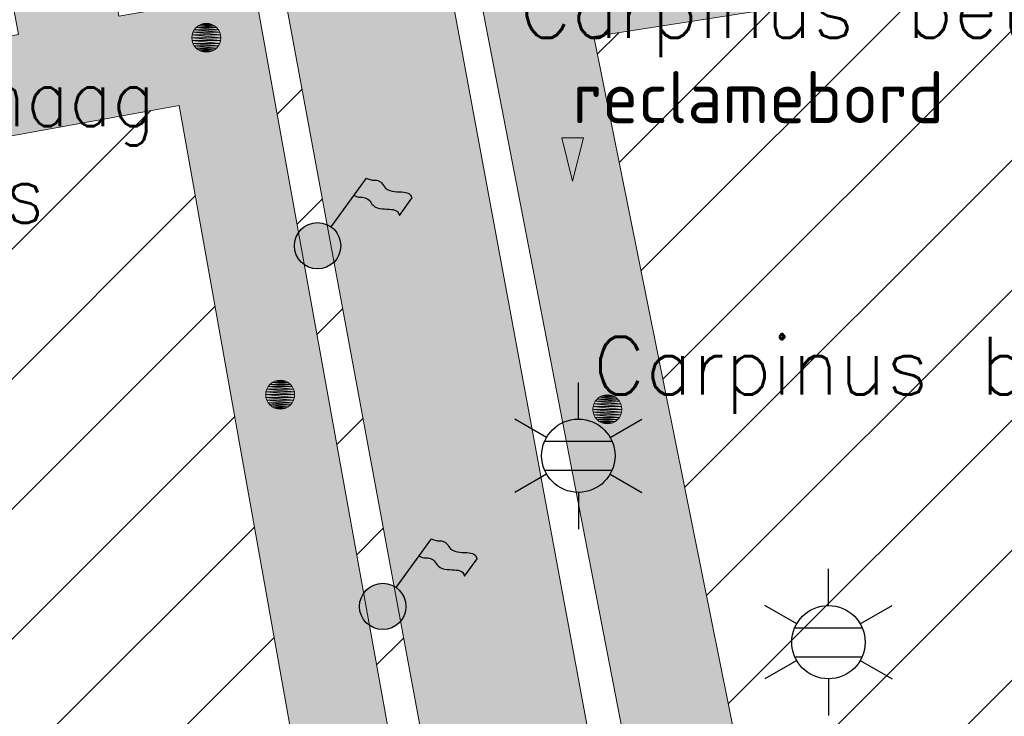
# Model space of a CAD drawing. Header units: metres. Extents: x 102852 to 106916, y 385458 to 392749.
# Tile 46 of 68: x 104610 to 104627, y 386315 to 386327. Entities that reach past the tile are written whole.
import ezdxf
from ezdxf.enums import TextEntityAlignment as Align

# ---------------------------------------------------------------- set-up
doc = ezdxf.new("R2010")
doc.units = ezdxf.units.M
for name, color, linetype, lineweight in [('0-GRAS OM SPORTVELDEN', 2, 'Continuous', 30), ('0-HAAG', 82, 'Continuous', 30), ('0-VERHARDING', 5, 'Continuous', 30), ('_alg-maatvoering', 7, 'Continuous', 0), ('B-WE-GR-GROND-S', 32, 'Continuous', 30), ('B-WE-GR-STRUIK-G', 90, 'Continuous', 13), ('B-WE-IE-MEUBILAIR_WEGMEUBILAIR-S', 7, 'Continuous', 30), ('B-WE-IE-OV-LICHTMAST-S', 40, 'Continuous', 30), ('B-WE-VH-KANTVERHARDING-G', 60, 'Continuous', 13), ('Bomen', 84, 'Continuous', 0), ('Boomsoort', 10, 'Continuous', 0), ('X-XX-AL-TEKST_ALGEMEEN-T', 1, 'Continuous', 13)]:
    doc.layers.add(name, color=color, linetype=linetype, lineweight=lineweight)
doc.styles.add('arial', font='arial.ttf')
doc.styles.add('NLCS-ISO', font='NLCS-ISO.ttf')
doc.styles.add('NLCS-ISO-M200-T25', font='NLCS-ISO.ttf', dxfattribs={"height": 0.5})
doc.styles.add('Style-txt', font='txt.shx')

# ---------------------------------------------------------------- blocks, each defined once
blk = doc.blocks.new('B-SIE-WEG_LICHTMAST-SO_2')
at = {"ltscale": 0.1}
for p, q in [((0, 1.266), (0, 2.531)), ((-1.096, 0.633), (-2.192, 1.266)), ((1.096, 0.633), (2.192, 1.266)), ((-1.096, -0.633), (-2.192, -1.266)), ((1.096, -0.633), (2.192, -1.266)), ((0, -1.266), (0, -2.531))]:
    blk.add_line(p, q, dxfattribs=at)
at = {"flags": 128}
for points in [[(-1.163, 0.5), (1.163, 0.5)], [(-1.163, -0.5), (1.163, -0.5)]]:
    blk.add_lwpolyline(points, dxfattribs=at)
at = {"ltscale": 0.1}
blk.add_circle((0, 0), 1.266, dxfattribs=at)
at = {"style": 'NLCS-ISO'}
blk.add_attdef('TYPE', text='', height=1.8, dxfattribs=at).set_placement((0, 2.531), align=Align.BOTTOM_CENTER)
blk = doc.blocks.new('SIE-WEG_VLAGGEMAST')
blk.add_hatch(color=256).paths.add_polyline_path([(0.8, 0, 1), (-0.8, 0, 1)])
for p, q in [((0.465, 0.651), (1.688, 2.332)), ((2.824, 1.044), (3.255, 1.637))]:
    blk.add_line(p, q)
blk.add_circle((0, 0), 0.8)
for points in [[(1.688, 2.332), (1.851, 2.273), (2.027, 2.261), (2.205, 2.167), (2.343, 1.989), (2.657, 1.869), (2.979, 1.849), (3.187, 1.769), (3.255, 1.637)], [(1.257, 1.739), (1.42, 1.68), (1.596, 1.668), (1.774, 1.574), (1.912, 1.396), (2.226, 1.276), (2.548, 1.256), (2.756, 1.176), (2.824, 1.044)]]:
    blk.add_spline(points, degree=3)
blk = doc.blocks.new('MPOLYGON_543')
at = {"layer": 'Bomen', "flags": 128}
for points in [[(104614.631, 386320.697), (104614.617, 386320.651), (104615.108, 386320.651)], [(104614.655, 386320.741), (104614.631, 386320.697), (104615.093, 386320.697)], [(104614.631, 386320.697), (104615.093, 386320.697), (104615.108, 386320.651)], [(104614.686, 386320.779), (104614.655, 386320.741), (104615.07, 386320.741)], [(104614.655, 386320.741), (104615.07, 386320.741), (104615.093, 386320.697)], [(104614.724, 386320.81), (104614.686, 386320.779), (104615.039, 386320.779)], [(104614.686, 386320.779), (104615.039, 386320.779), (104615.07, 386320.741)], [(104614.767, 386320.833), (104614.724, 386320.81), (104615.001, 386320.81)], [(104614.724, 386320.81), (104615.001, 386320.81), (104615.039, 386320.779)], [(104614.814, 386320.847), (104614.767, 386320.833), (104614.958, 386320.833)], [(104614.767, 386320.833), (104614.958, 386320.833), (104615.001, 386320.81)], [(104614.862, 386320.852), (104614.814, 386320.847), (104614.911, 386320.847)], [(104614.814, 386320.847), (104614.911, 386320.847), (104614.958, 386320.833)], [(104614.617, 386320.651), (104614.612, 386320.602), (104615.112, 386320.602)], [(104614.612, 386320.602), (104614.617, 386320.553), (104615.108, 386320.553)], [(104614.612, 386320.602), (104615.112, 386320.602), (104615.108, 386320.553)], [(104614.617, 386320.651), (104615.108, 386320.651), (104615.112, 386320.602)], [(104614.617, 386320.553), (104614.631, 386320.506), (104615.093, 386320.506)], [(104614.617, 386320.553), (104615.108, 386320.553), (104615.093, 386320.506)], [(104614.631, 386320.506), (104614.655, 386320.463), (104615.07, 386320.463)], [(104614.631, 386320.506), (104615.093, 386320.506), (104615.07, 386320.463)], [(104614.655, 386320.463), (104614.686, 386320.425), (104615.039, 386320.425)], [(104614.655, 386320.463), (104615.07, 386320.463), (104615.039, 386320.425)], [(104614.686, 386320.425), (104614.724, 386320.394), (104615.001, 386320.394)], [(104614.686, 386320.425), (104615.039, 386320.425), (104615.001, 386320.394)], [(104614.724, 386320.394), (104614.767, 386320.371), (104614.958, 386320.371)], [(104614.724, 386320.394), (104615.001, 386320.394), (104614.958, 386320.371)], [(104614.767, 386320.371), (104614.814, 386320.357), (104614.911, 386320.357)], [(104614.767, 386320.371), (104614.958, 386320.371), (104614.911, 386320.357)], [(104614.814, 386320.357), (104614.911, 386320.357), (104614.862, 386320.352)]]:
    blk.add_lwpolyline(points, close=True, dxfattribs=at)
at = {"layer": 'Bomen', "color": 74, "true_color": 0x55aa00, "flags": 128}
for points in [[(104614.617, 386320.651), (104614.631, 386320.697)], [(104614.631, 386320.697), (104614.655, 386320.741)], [(104614.655, 386320.741), (104614.686, 386320.779)], [(104614.686, 386320.779), (104614.724, 386320.81)], [(104614.724, 386320.81), (104614.767, 386320.833)], [(104614.767, 386320.833), (104614.814, 386320.847)], [(104614.814, 386320.847), (104614.862, 386320.852)], [(104614.862, 386320.852), (104614.911, 386320.847)], [(104614.911, 386320.847), (104614.958, 386320.833)], [(104614.958, 386320.833), (104615.001, 386320.81)], [(104615.001, 386320.81), (104615.039, 386320.779)], [(104615.039, 386320.779), (104615.07, 386320.741)], [(104615.07, 386320.741), (104615.093, 386320.697)], [(104615.093, 386320.697), (104615.108, 386320.651)], [(104614.612, 386320.602), (104614.617, 386320.651)], [(104614.617, 386320.553), (104614.612, 386320.602)], [(104614.631, 386320.506), (104614.617, 386320.553)], [(104615.108, 386320.553), (104615.093, 386320.506)], [(104615.108, 386320.651), (104615.112, 386320.602)], [(104615.112, 386320.602), (104615.108, 386320.553)], [(104614.655, 386320.463), (104614.631, 386320.506)], [(104614.686, 386320.425), (104614.655, 386320.463)], [(104614.724, 386320.394), (104614.686, 386320.425)], [(104614.767, 386320.371), (104614.724, 386320.394)], [(104614.814, 386320.357), (104614.767, 386320.371)], [(104614.862, 386320.352), (104614.814, 386320.357)], [(104614.911, 386320.357), (104614.862, 386320.352)], [(104614.958, 386320.371), (104614.911, 386320.357)], [(104615.001, 386320.394), (104614.958, 386320.371)], [(104615.039, 386320.425), (104615.001, 386320.394)], [(104615.07, 386320.463), (104615.039, 386320.425)], [(104615.093, 386320.506), (104615.07, 386320.463)]]:
    blk.add_lwpolyline(points, dxfattribs=at)
at = {"layer": 'Bomen'}
for points in [[(104614.631, 386320.697), (104614.617, 386320.651), (104615.108, 386320.651)], [(104614.655, 386320.741), (104614.631, 386320.697), (104615.093, 386320.697)], [(104614.631, 386320.697), (104615.093, 386320.697), (104615.108, 386320.651)], [(104614.686, 386320.779), (104614.655, 386320.741), (104615.07, 386320.741)], [(104614.655, 386320.741), (104615.07, 386320.741), (104615.093, 386320.697)], [(104614.724, 386320.81), (104614.686, 386320.779), (104615.039, 386320.779)], [(104614.686, 386320.779), (104615.039, 386320.779), (104615.07, 386320.741)], [(104614.767, 386320.833), (104614.724, 386320.81), (104615.001, 386320.81)], [(104614.724, 386320.81), (104615.001, 386320.81), (104615.039, 386320.779)], [(104614.814, 386320.847), (104614.767, 386320.833), (104614.958, 386320.833)], [(104614.767, 386320.833), (104614.958, 386320.833), (104615.001, 386320.81)], [(104614.862, 386320.852), (104614.814, 386320.847), (104614.911, 386320.847)], [(104614.814, 386320.847), (104614.911, 386320.847), (104614.958, 386320.833)], [(104614.617, 386320.651), (104614.612, 386320.602), (104615.112, 386320.602)], [(104614.617, 386320.651), (104615.108, 386320.651), (104615.112, 386320.602)]]:
    blk.add_solid(points, dxfattribs=at)
at = {"layer": 'Bomen', "extrusion": (0, 0, -1)}
for points in [[(-104614.612, 386320.602), (-104614.617, 386320.553), (-104615.108, 386320.553)], [(-104614.612, 386320.602), (-104615.112, 386320.602), (-104615.108, 386320.553)], [(-104614.617, 386320.553), (-104614.631, 386320.506), (-104615.093, 386320.506)], [(-104614.617, 386320.553), (-104615.108, 386320.553), (-104615.093, 386320.506)], [(-104614.631, 386320.506), (-104614.655, 386320.463), (-104615.07, 386320.463)], [(-104614.631, 386320.506), (-104615.093, 386320.506), (-104615.07, 386320.463)], [(-104614.655, 386320.463), (-104614.686, 386320.425), (-104615.039, 386320.425)], [(-104614.655, 386320.463), (-104615.07, 386320.463), (-104615.039, 386320.425)], [(-104614.686, 386320.425), (-104614.724, 386320.394), (-104615.001, 386320.394)], [(-104614.686, 386320.425), (-104615.039, 386320.425), (-104615.001, 386320.394)], [(-104614.724, 386320.394), (-104614.767, 386320.371), (-104614.958, 386320.371)], [(-104614.724, 386320.394), (-104615.001, 386320.394), (-104614.958, 386320.371)], [(-104614.767, 386320.371), (-104614.814, 386320.357), (-104614.911, 386320.357)], [(-104614.767, 386320.371), (-104614.958, 386320.371), (-104614.911, 386320.357)], [(-104614.814, 386320.357), (-104614.911, 386320.357), (-104614.862, 386320.352)]]:
    blk.add_solid(points, dxfattribs=at)
blk = doc.blocks.new('MPOLYGON_606')
at = {"layer": 'Bomen', "flags": 128}
for points in [[(104613.494, 386326.993), (104613.45, 386326.97), (104613.728, 386326.97)], [(104613.541, 386327.007), (104613.494, 386326.993), (104613.685, 386326.993)], [(104613.494, 386326.993), (104613.685, 386326.993), (104613.728, 386326.97)], [(104613.589, 386327.012), (104613.541, 386327.007), (104613.638, 386327.007)], [(104613.541, 386327.007), (104613.638, 386327.007), (104613.685, 386326.993)], [(104613.344, 386326.811), (104613.339, 386326.762), (104613.839, 386326.762)], [(104613.358, 386326.857), (104613.344, 386326.811), (104613.835, 386326.811)], [(104613.344, 386326.811), (104613.835, 386326.811), (104613.839, 386326.762)], [(104613.381, 386326.901), (104613.358, 386326.857), (104613.82, 386326.857)], [(104613.358, 386326.857), (104613.82, 386326.857), (104613.835, 386326.811)], [(104613.413, 386326.939), (104613.381, 386326.901), (104613.797, 386326.901)], [(104613.381, 386326.901), (104613.797, 386326.901), (104613.82, 386326.857)], [(104613.45, 386326.97), (104613.413, 386326.939), (104613.766, 386326.939)], [(104613.413, 386326.939), (104613.766, 386326.939), (104613.797, 386326.901)], [(104613.45, 386326.97), (104613.728, 386326.97), (104613.766, 386326.939)], [(104613.339, 386326.762), (104613.344, 386326.713), (104613.835, 386326.713)], [(104613.339, 386326.762), (104613.839, 386326.762), (104613.835, 386326.713)], [(104613.344, 386326.713), (104613.358, 386326.666), (104613.82, 386326.666)], [(104613.344, 386326.713), (104613.835, 386326.713), (104613.82, 386326.666)], [(104613.358, 386326.666), (104613.381, 386326.623), (104613.797, 386326.623)], [(104613.358, 386326.666), (104613.82, 386326.666), (104613.797, 386326.623)], [(104613.381, 386326.623), (104613.413, 386326.585), (104613.766, 386326.585)], [(104613.381, 386326.623), (104613.797, 386326.623), (104613.766, 386326.585)], [(104613.413, 386326.585), (104613.45, 386326.554), (104613.728, 386326.554)], [(104613.413, 386326.585), (104613.766, 386326.585), (104613.728, 386326.554)], [(104613.45, 386326.554), (104613.494, 386326.531), (104613.685, 386326.531)], [(104613.45, 386326.554), (104613.728, 386326.554), (104613.685, 386326.531)], [(104613.494, 386326.531), (104613.541, 386326.517), (104613.638, 386326.517)], [(104613.494, 386326.531), (104613.685, 386326.531), (104613.638, 386326.517)], [(104613.541, 386326.517), (104613.638, 386326.517), (104613.589, 386326.512)]]:
    blk.add_lwpolyline(points, close=True, dxfattribs=at)
at = {"layer": 'Bomen', "color": 74, "true_color": 0x55aa00, "flags": 128}
for points in [[(104613.45, 386326.97), (104613.494, 386326.993)], [(104613.494, 386326.993), (104613.541, 386327.007)], [(104613.541, 386327.007), (104613.589, 386327.012)], [(104613.589, 386327.012), (104613.638, 386327.007)], [(104613.638, 386327.007), (104613.685, 386326.993)], [(104613.685, 386326.993), (104613.728, 386326.97)], [(104613.339, 386326.762), (104613.344, 386326.811)], [(104613.344, 386326.811), (104613.358, 386326.857)], [(104613.358, 386326.857), (104613.381, 386326.901)], [(104613.381, 386326.901), (104613.413, 386326.939)], [(104613.413, 386326.939), (104613.45, 386326.97)], [(104613.728, 386326.97), (104613.766, 386326.939)], [(104613.766, 386326.939), (104613.797, 386326.901)], [(104613.797, 386326.901), (104613.82, 386326.857)], [(104613.82, 386326.857), (104613.835, 386326.811)], [(104613.835, 386326.811), (104613.839, 386326.762)], [(104613.344, 386326.713), (104613.339, 386326.762)], [(104613.358, 386326.666), (104613.344, 386326.713)], [(104613.381, 386326.623), (104613.358, 386326.666)], [(104613.82, 386326.666), (104613.797, 386326.623)], [(104613.835, 386326.713), (104613.82, 386326.666)], [(104613.839, 386326.762), (104613.835, 386326.713)], [(104613.413, 386326.585), (104613.381, 386326.623)], [(104613.45, 386326.554), (104613.413, 386326.585)], [(104613.494, 386326.531), (104613.45, 386326.554)], [(104613.541, 386326.517), (104613.494, 386326.531)], [(104613.589, 386326.512), (104613.541, 386326.517)], [(104613.638, 386326.517), (104613.589, 386326.512)], [(104613.685, 386326.531), (104613.638, 386326.517)], [(104613.728, 386326.554), (104613.685, 386326.531)], [(104613.766, 386326.585), (104613.728, 386326.554)], [(104613.797, 386326.623), (104613.766, 386326.585)]]:
    blk.add_lwpolyline(points, dxfattribs=at)
at = {"layer": 'Bomen'}
for points in [[(104613.494, 386326.993), (104613.45, 386326.97), (104613.728, 386326.97)], [(104613.541, 386327.007), (104613.494, 386326.993), (104613.685, 386326.993)], [(104613.494, 386326.993), (104613.685, 386326.993), (104613.728, 386326.97)], [(104613.589, 386327.012), (104613.541, 386327.007), (104613.638, 386327.007)], [(104613.541, 386327.007), (104613.638, 386327.007), (104613.685, 386326.993)], [(104613.344, 386326.811), (104613.339, 386326.762), (104613.839, 386326.762)], [(104613.358, 386326.857), (104613.344, 386326.811), (104613.835, 386326.811)], [(104613.344, 386326.811), (104613.835, 386326.811), (104613.839, 386326.762)], [(104613.381, 386326.901), (104613.358, 386326.857), (104613.82, 386326.857)], [(104613.358, 386326.857), (104613.82, 386326.857), (104613.835, 386326.811)], [(104613.413, 386326.939), (104613.381, 386326.901), (104613.797, 386326.901)], [(104613.381, 386326.901), (104613.797, 386326.901), (104613.82, 386326.857)], [(104613.45, 386326.97), (104613.413, 386326.939), (104613.766, 386326.939)], [(104613.413, 386326.939), (104613.766, 386326.939), (104613.797, 386326.901)], [(104613.45, 386326.97), (104613.728, 386326.97), (104613.766, 386326.939)]]:
    blk.add_solid(points, dxfattribs=at)
at = {"layer": 'Bomen', "extrusion": (0, 0, -1)}
for points in [[(-104613.339, 386326.762), (-104613.344, 386326.713), (-104613.835, 386326.713)], [(-104613.339, 386326.762), (-104613.839, 386326.762), (-104613.835, 386326.713)], [(-104613.344, 386326.713), (-104613.358, 386326.666), (-104613.82, 386326.666)], [(-104613.344, 386326.713), (-104613.835, 386326.713), (-104613.82, 386326.666)], [(-104613.358, 386326.666), (-104613.381, 386326.623), (-104613.797, 386326.623)], [(-104613.358, 386326.666), (-104613.82, 386326.666), (-104613.797, 386326.623)], [(-104613.381, 386326.623), (-104613.413, 386326.585), (-104613.766, 386326.585)], [(-104613.381, 386326.623), (-104613.797, 386326.623), (-104613.766, 386326.585)], [(-104613.413, 386326.585), (-104613.45, 386326.554), (-104613.728, 386326.554)], [(-104613.413, 386326.585), (-104613.766, 386326.585), (-104613.728, 386326.554)], [(-104613.45, 386326.554), (-104613.494, 386326.531), (-104613.685, 386326.531)], [(-104613.45, 386326.554), (-104613.728, 386326.554), (-104613.685, 386326.531)], [(-104613.494, 386326.531), (-104613.541, 386326.517), (-104613.638, 386326.517)], [(-104613.494, 386326.531), (-104613.685, 386326.531), (-104613.638, 386326.517)], [(-104613.541, 386326.517), (-104613.638, 386326.517), (-104613.589, 386326.512)]]:
    blk.add_solid(points, dxfattribs=at)
blk = doc.blocks.new('MPOLYGON_607')
at = {"layer": 'Bomen', "flags": 128}
for points in [[(104620.33, 386320.525), (104620.299, 386320.487), (104620.715, 386320.487)], [(104620.368, 386320.556), (104620.33, 386320.525), (104620.684, 386320.525)], [(104620.33, 386320.525), (104620.684, 386320.525), (104620.715, 386320.487)], [(104620.411, 386320.579), (104620.368, 386320.556), (104620.646, 386320.556)], [(104620.368, 386320.556), (104620.646, 386320.556), (104620.684, 386320.525)], [(104620.458, 386320.594), (104620.411, 386320.579), (104620.603, 386320.579)], [(104620.411, 386320.579), (104620.603, 386320.579), (104620.646, 386320.556)], [(104620.507, 386320.598), (104620.458, 386320.594), (104620.556, 386320.594)], [(104620.458, 386320.594), (104620.556, 386320.594), (104620.603, 386320.579)], [(104620.262, 386320.397), (104620.257, 386320.348), (104620.757, 386320.348)], [(104620.276, 386320.444), (104620.262, 386320.397), (104620.752, 386320.397)], [(104620.262, 386320.397), (104620.752, 386320.397), (104620.757, 386320.348)], [(104620.299, 386320.487), (104620.276, 386320.444), (104620.738, 386320.444)], [(104620.276, 386320.444), (104620.738, 386320.444), (104620.752, 386320.397)], [(104620.299, 386320.487), (104620.715, 386320.487), (104620.738, 386320.444)], [(104620.257, 386320.348), (104620.262, 386320.3), (104620.752, 386320.3)], [(104620.257, 386320.348), (104620.757, 386320.348), (104620.752, 386320.3)], [(104620.262, 386320.3), (104620.276, 386320.253), (104620.738, 386320.253)], [(104620.262, 386320.3), (104620.752, 386320.3), (104620.738, 386320.253)], [(104620.276, 386320.253), (104620.299, 386320.21), (104620.715, 386320.21)], [(104620.276, 386320.253), (104620.738, 386320.253), (104620.715, 386320.21)], [(104620.299, 386320.21), (104620.33, 386320.172), (104620.684, 386320.172)], [(104620.299, 386320.21), (104620.715, 386320.21), (104620.684, 386320.172)], [(104620.33, 386320.172), (104620.368, 386320.141), (104620.646, 386320.141)], [(104620.33, 386320.172), (104620.684, 386320.172), (104620.646, 386320.141)], [(104620.368, 386320.141), (104620.411, 386320.117), (104620.603, 386320.117)], [(104620.368, 386320.141), (104620.646, 386320.141), (104620.603, 386320.117)], [(104620.411, 386320.117), (104620.458, 386320.103), (104620.556, 386320.103)], [(104620.411, 386320.117), (104620.603, 386320.117), (104620.556, 386320.103)], [(104620.458, 386320.103), (104620.556, 386320.103), (104620.507, 386320.098)]]:
    blk.add_lwpolyline(points, close=True, dxfattribs=at)
at = {"layer": 'Bomen', "color": 74, "true_color": 0x55aa00, "flags": 128}
for points in [[(104620.299, 386320.487), (104620.33, 386320.525)], [(104620.33, 386320.525), (104620.368, 386320.556)], [(104620.368, 386320.556), (104620.411, 386320.579)], [(104620.411, 386320.579), (104620.458, 386320.594)], [(104620.458, 386320.594), (104620.507, 386320.598)], [(104620.507, 386320.598), (104620.556, 386320.594)], [(104620.556, 386320.594), (104620.603, 386320.579)], [(104620.603, 386320.579), (104620.646, 386320.556)], [(104620.646, 386320.556), (104620.684, 386320.525)], [(104620.684, 386320.525), (104620.715, 386320.487)], [(104620.257, 386320.348), (104620.262, 386320.397)], [(104620.262, 386320.397), (104620.276, 386320.444)], [(104620.276, 386320.444), (104620.299, 386320.487)], [(104620.715, 386320.487), (104620.738, 386320.444)], [(104620.738, 386320.444), (104620.752, 386320.397)], [(104620.752, 386320.397), (104620.757, 386320.348)], [(104620.262, 386320.3), (104620.257, 386320.348)], [(104620.276, 386320.253), (104620.262, 386320.3)], [(104620.299, 386320.21), (104620.276, 386320.253)], [(104620.33, 386320.172), (104620.299, 386320.21)], [(104620.715, 386320.21), (104620.684, 386320.172)], [(104620.738, 386320.253), (104620.715, 386320.21)], [(104620.752, 386320.3), (104620.738, 386320.253)], [(104620.757, 386320.348), (104620.752, 386320.3)], [(104620.368, 386320.141), (104620.33, 386320.172)], [(104620.411, 386320.117), (104620.368, 386320.141)], [(104620.458, 386320.103), (104620.411, 386320.117)], [(104620.507, 386320.098), (104620.458, 386320.103)], [(104620.556, 386320.103), (104620.507, 386320.098)], [(104620.603, 386320.117), (104620.556, 386320.103)], [(104620.646, 386320.141), (104620.603, 386320.117)], [(104620.684, 386320.172), (104620.646, 386320.141)]]:
    blk.add_lwpolyline(points, dxfattribs=at)
at = {"layer": 'Bomen'}
for points in [[(104620.33, 386320.525), (104620.299, 386320.487), (104620.715, 386320.487)], [(104620.368, 386320.556), (104620.33, 386320.525), (104620.684, 386320.525)], [(104620.33, 386320.525), (104620.684, 386320.525), (104620.715, 386320.487)], [(104620.411, 386320.579), (104620.368, 386320.556), (104620.646, 386320.556)], [(104620.368, 386320.556), (104620.646, 386320.556), (104620.684, 386320.525)], [(104620.458, 386320.594), (104620.411, 386320.579), (104620.603, 386320.579)], [(104620.411, 386320.579), (104620.603, 386320.579), (104620.646, 386320.556)], [(104620.507, 386320.598), (104620.458, 386320.594), (104620.556, 386320.594)], [(104620.458, 386320.594), (104620.556, 386320.594), (104620.603, 386320.579)], [(104620.262, 386320.397), (104620.257, 386320.348), (104620.757, 386320.348)], [(104620.276, 386320.444), (104620.262, 386320.397), (104620.752, 386320.397)], [(104620.262, 386320.397), (104620.752, 386320.397), (104620.757, 386320.348)], [(104620.299, 386320.487), (104620.276, 386320.444), (104620.738, 386320.444)], [(104620.276, 386320.444), (104620.738, 386320.444), (104620.752, 386320.397)], [(104620.299, 386320.487), (104620.715, 386320.487), (104620.738, 386320.444)]]:
    blk.add_solid(points, dxfattribs=at)
at = {"layer": 'Bomen', "extrusion": (0, 0, -1)}
for points in [[(-104620.257, 386320.348), (-104620.262, 386320.3), (-104620.752, 386320.3)], [(-104620.257, 386320.348), (-104620.757, 386320.348), (-104620.752, 386320.3)], [(-104620.262, 386320.3), (-104620.276, 386320.253), (-104620.738, 386320.253)], [(-104620.262, 386320.3), (-104620.752, 386320.3), (-104620.738, 386320.253)], [(-104620.276, 386320.253), (-104620.299, 386320.21), (-104620.715, 386320.21)], [(-104620.276, 386320.253), (-104620.738, 386320.253), (-104620.715, 386320.21)], [(-104620.299, 386320.21), (-104620.33, 386320.172), (-104620.684, 386320.172)], [(-104620.299, 386320.21), (-104620.715, 386320.21), (-104620.684, 386320.172)], [(-104620.33, 386320.172), (-104620.368, 386320.141), (-104620.646, 386320.141)], [(-104620.33, 386320.172), (-104620.684, 386320.172), (-104620.646, 386320.141)], [(-104620.368, 386320.141), (-104620.411, 386320.117), (-104620.603, 386320.117)], [(-104620.368, 386320.141), (-104620.646, 386320.141), (-104620.603, 386320.117)], [(-104620.411, 386320.117), (-104620.458, 386320.103), (-104620.556, 386320.103)], [(-104620.411, 386320.117), (-104620.603, 386320.117), (-104620.556, 386320.103)], [(-104620.458, 386320.103), (-104620.556, 386320.103), (-104620.507, 386320.098)]]:
    blk.add_solid(points, dxfattribs=at)
blk = doc.blocks.new('opmerking')
at = {"layer": 'X-XX-AL-TEKST_ALGEMEEN-T'}
for p, q in [((-0.375, 1.5), (0, 0)), ((0.375, 1.5), (-0.375, 1.5)), ((0.375, 1.5), (0, 0))]:
    blk.add_line(p, q, dxfattribs=at)
blk = doc.blocks.new('opmerkingen_1_2_1')
at = {"layer": 'B-WE-GR-GROND-S'}
blk.add_blockref('opmerking', (0, 0), dxfattribs=at)
at = {"layer": 'X-XX-AL-TEKST_ALGEMEEN-T', "color": 7, "style": 'NLCS-ISO-M200-T25'}
blk.add_attdef('OPMERKINGEN', (0, 0), '', height=1.8, dxfattribs=at)

msp = doc.modelspace()

# ---------------------------------------------------------------- hatches: boundary and pattern name
at = {"layer": '0-GRAS OM SPORTVELDEN', "ltscale": 0.2}
h = msp.add_hatch(dxfattribs=at)
h.set_pattern_fill('ANSI31', color=256, scale=0.1, style=0, pattern_type=2)
h.set_pattern_definition([(45, (0.0001, -2e-20), (-1.122532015, 1.122532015), [])])
h.paths.add_polyline_path([(104619.488, 386300.894), (104617.652, 386300.288), (104617.502, 386300.157), (104619.581, 386289.956), (104621.264, 386290.236), (104621.247, 386290.337)], flags=17)
h.paths.add_polyline_path([(104557.247, 386214.543), (104555.442, 386214.935), (104553.73, 386215.629), (104552.161, 386216.604), (104550.781, 386217.831), (104552.019, 386210.717), (104528.482, 386184.038), (104528.455, 386183.938), (104530.486, 386175.135), (104530.88, 386174.045), (104532.1, 386170.641), (104534.504, 386166.088), (104537.31, 386161.945), (104539.961, 386159.918), (104544.683, 386157.74), (104549.448, 386156.066), (104553.504, 386155.407), (104556.628, 386155.983), (104558.928, 386157.469), (104562.25, 386160.578), (104563.42, 386161.783), (104565.633, 386163.492), (104567.861, 386164.791), (104569.908, 386165.507), (104572.419, 386165.771), (104576.253, 386165.57), (104580.316, 386165.349), (104586.226, 386164.913), (104590.978, 386164.572), (104595.3, 386164.329), (104596.59, 386160.217), (104598.518, 386154.429), (104608.633, 386157.538), (104608.3, 386158.621), (104616.694, 386161.244), (104627.633, 386164.579), (104635.788, 386167.129), (104643.916, 386169.54), (104644.019, 386169.245), (104649.315, 386168.762), (104652.746, 386169.712), (104657.921, 386171.026), (104661.665, 386170.595), (104670.177, 386171.463), (104687.459, 386176.939), (104698.239, 386179.646), (104708.52, 386182.898), (104712.077, 386184.804), (104717.329, 386186.1), (104723.233, 386191.094), (104724.615, 386190.53), (104726.555, 386187.927), (104726.69, 386186.856), (104728.791, 386186.85), (104728.195, 386187.814), (104723.035, 386216.097), (104723.258, 386216.294), (104717.942, 386245.277), (104717.449, 386245.209), (104713.823, 386265.411), (104728.055, 386267.938), (104728.576, 386270.771), (104724.981, 386291.15), (104724.513, 386293.919), (104720.809, 386291.521), (104717.746, 386291.349), (104716.632, 386292.004), (104714.389, 386296.35), (104712.249, 386303.881), (104708.254, 386313.042), (104706.534, 386312.462), (104704.171, 386312.716), (104701.309, 386316.197), (104699.228, 386319.799), (104698.398, 386322.942), (104698.511, 386324.932), (104699.439, 386326.147), (104706.229, 386327.629), (104702.869, 386328.011), (104699.763, 386330.963), (104699.346, 386329.98), (104697.939, 386329.455), (104696.532, 386329.623), (104695.103, 386331.308), (104691.58, 386332.037), (104687.031, 386332.689), (104684.41, 386333.009), (104677.492, 386333.005), (104671.521, 386332.808), (104664.236, 386331.939), (104660.846, 386331.794), (104659.078, 386332.035), (104658.298, 386334.163), (104654.263, 386333.646), (104652.54, 386333.403), (104646.779, 386332.606), (104648.982, 386332.637), (104649.372, 386331.308), (104620.271, 386326.782), (104624.808, 386304.255), (104626.392, 386304.589), (104626.706, 386303.023), (104628.473, 386293.179), (104628.423, 386293.173), (104631.096, 386278.671), (104631.233, 386277.935), (104632.063, 386278.074), (104632.07, 386277.973), (104632.481, 386278.019), (104633.013, 386275.276), (104632.589, 386275.211), (104632.606, 386275.134), (104631.783, 386274.985), (104635.397, 386255.604), (104636.281, 386255.703), (104636.321, 386255.549), (104636.643, 386255.626), (104637.162, 386252.923), (104636.817, 386252.859), (104636.809, 386252.762), (104635.967, 386252.55), (104636.142, 386251.61), (104641.272, 386223.539), (104643.237, 386212.575), (104642.187, 386212.378), (104642.798, 386208.809), (104641.119, 386208.47), (104638.937, 386219.309), (104641.098, 386219.744), (104640.476, 386223.387), (104635.515, 386250.543), (104630.302, 386278.562), (104627.655, 386293.02), (104627.597, 386293.013), (104625.821, 386302.863), (104619.038, 386301.493), (104616.605, 386299.377), (104637.859, 386186.261), (104636.566, 386185.994), (104615.422, 386298.405), (104580.881, 386294.064), (104550.723, 386286.423), (104547.944, 386283.728), (104547.321, 386282.502), (104546.94, 386281.181), (104546.815, 386279.811), (104546.949, 386278.443), (104553.415, 386243.828), (104554.541, 386244.055), (104555.72, 386237.614), (104554.924, 386237.468), (104557.756, 386222.506), (104558.575, 386222.691), (104559.773, 386216.223), (104558.604, 386215.983), (104565.256, 386180.773), (104569.235, 386175.804), (104567.962, 386174.803), (104563.711, 386180.181)])
h.paths.add_polyline_path([(104569.66, 386181.657), (104578.662, 386183.328), (104580.572, 386183.7), (104577.579, 386199.749), (104590.208, 386202.154, -0.491164), (104604.192, 386204.778), (104616.946, 386207.149), (104619.968, 386191.083), (104621.783, 386191.39), (104630.879, 386193.124, -0.467531), (104631.471, 386194.047), (104622.378, 386242.456), (104599.783, 386238.156, -0.04693), (104599.939, 386236.488, -0.910346), (104582.209, 386234.82), (104582.177, 386234.814), (104559.582, 386230.488), (104568.666, 386182.226, -0.430584)], flags=17)
h.paths.add_polyline_path([(104577.78, 386268.386), (104591.732, 386271.027, -0.481268)])
h.paths.add_polyline_path([(104635.317, 386206.146), (104637.213, 386206.497), (104639.157, 386195.983), (104637.291, 386195.607)], flags=17)
h.paths.add_polyline_path([(104637.546, 386194.328), (104639.156, 386194.644), (104640.857, 386186.857), (104639.083, 386186.508)], flags=17)
h.paths.add_polyline_path([(104635.063, 386207.561), (104633.263, 386217.596), (104634.882, 386217.975), (104636.886, 386207.888)], flags=17)
h.paths.add_polyline_path([(104632.997, 386219.085), (104630.948, 386229.833), (104632.53, 386230.217), (104634.715, 386219.413)], flags=17)
h.paths.add_polyline_path([(104641.238, 386207.115), (104643.226, 386207.448), (104644.972, 386197.019), (104643.318, 386196.742)], flags=17)
h.paths.add_polyline_path([(104643.581, 386195.53), (104645.202, 386195.914), (104646.271, 386188.982), (104644.987, 386188.661)], flags=17)
h.paths.add_polyline_path([(104630.679, 386231.275), (104628.426, 386241.654), (104630.355, 386242.073), (104632.224, 386231.61)], flags=17)
h.paths.add_polyline_path([(104638.766, 386220.264), (104636.773, 386231.004), (104638.744, 386231.431), (104640.665, 386220.601)], flags=17)
h.paths.add_polyline_path([(104628.248, 386242.948), (104626.345, 386253.51), (104628.159, 386253.847), (104630.113, 386243.345)], flags=17)
h.paths.add_polyline_path([(104636.646, 386232.079), (104634.612, 386242.696), (104636.432, 386243.045), (104638.472, 386232.43)], flags=17)
h.paths.add_polyline_path([(104648.466, 386208.066), (104687.473, 386215.293), (104692.955, 386185.899), (104653.831, 386178.845)], flags=17)
h.paths.add_polyline_path([(104646.842, 386216.915), (104646.669, 386217.631), (104637.738, 386266.027), (104628.859, 386314.453), (104628.712, 386315.25), (104629.447, 386315.388), (104638.62, 386317.098), (104640.32, 386317.415), (104651.131, 386319.386), (104656.42, 386320.36), (104663.754, 386321.648), (104669.038, 386322.663), (104679.818, 386324.611), (104681.73, 386324.98), (104690.753, 386326.632), (104691.509, 386326.771), (104691.655, 386326.057), (104700.614, 386277.511), (104709.519, 386229.3), (104709.657, 386228.519), (104708.928, 386228.36), (104699.853, 386226.674), (104697.969, 386226.321), (104687.217, 386224.365), (104681.88, 386223.362), (104674.552, 386222.009), (104669.315, 386221.059), (104658.429, 386219.044), (104656.759, 386218.72), (104647.632, 386217.06)], flags=17)
h.paths.add_polyline_path([(104634.345, 386243.837), (104632.355, 386254.667), (104634.12, 386254.991), (104636.121, 386244.243), (104636.135, 386244.17)], flags=17)
h.paths.add_polyline_path([(104626.331, 386254.635), (104624.174, 386265.283), (104625.981, 386265.745), (104628.017, 386254.979)], flags=17)
h.paths.add_polyline_path([(104632.159, 386255.673), (104630.143, 386266.382), (104631.658, 386266.667), (104634.03, 386256.093)], flags=17)
h.paths.add_polyline_path([(104623.867, 386266.414), (104621.916, 386277.016), (104623.622, 386277.33), (104625.67, 386266.763)], flags=17)
h.paths.add_polyline_path([(104668.206, 386237.514, -0.485412), (104682.469, 386240.143)])
h.paths.add_polyline_path([(104629.954, 386267.607), (104628.137, 386277.879), (104629.494, 386278.14), (104631.472, 386267.876)], flags=17)
h.paths.add_polyline_path([(104621.645, 386278.086), (104619.722, 386288.871), (104621.453, 386289.087), (104623.424, 386278.491), (104623.437, 386278.419)], flags=17)
h.paths.add_polyline_path([(104660.293, 386271.815, -1), (104678.213, 386271.815, -0.914044), (104660.437, 386270.215), (104660.36, 386270.201), (104660.437, 386270.215, -0.044914)])
h.paths.add_polyline_path([(104627.842, 386279.112), (104625.592, 386289.991), (104627.419, 386290.418), (104629.231, 386279.353)], flags=17)
h.paths.add_polyline_path([(104625.394, 386291.012), (104623.236, 386302.165), (104625.238, 386302.527), (104627.252, 386291.396), (104627.26, 386291.35)], flags=17)
h.paths.add_polyline_path([(104655.991, 386303.602), (104670.244, 386306.217, -0.498792)])
h.paths.add_polyline_path([(104722.69, 386211.573), (104723.086, 386211.638), (104727.43, 386187.892), (104727.038, 386187.909)], flags=17)
h.paths.add_polyline_path([(104722.318, 386213.813), (104716.662, 386244.718), (104713.027, 386265.248), (104713.426, 386265.372), (104717.108, 386244.842), (104722.769, 386213.936)], flags=17)
h.paths.add_polyline_path([(104613.246, 386291.062, -0.540709), (104612.327, 386291.628), (104603.24, 386289.898), (104601.417, 386289.578), (104604.456, 386273.445), (104591.732, 386271.027, -0.481268), (104577.78, 386268.386), (104565.044, 386265.992), (104562.003, 386282.049), (104560.095, 386281.71), (104551.049, 386279.985, -0.419907), (104550.459, 386279.065), (104559.582, 386230.488), (104582.209, 386234.82, -0.046929), (104582.053, 386236.488, -0.910346), (104599.783, 386238.156), (104599.815, 386238.162), (104622.378, 386242.456)], flags=17)
h.paths.add_polyline_path([(104601.417, 386289.578), (104590.561, 386287.518), (104591.539, 386282.21), (104573.771, 386278.868), (104572.715, 386284.094), (104562.003, 386282.049), (104565.044, 386265.992), (104577.78, 386268.386), (104591.732, 386271.027), (104604.456, 386273.445)])
h.paths.add_polyline_path([(104590.561, 386287.518), (104585.344, 386286.549), (104578.052, 386285.182), (104572.715, 386284.094), (104573.771, 386278.868), (104591.539, 386282.21)])
h.paths.add_polyline_path([(104582.053, 386236.488, 0.046929), (104582.209, 386234.82, 0.910349), (104599.939, 386236.488, 0.04693), (104599.783, 386238.156, 0.910347)], flags=17)
h.paths.add_polyline_path([(104616.946, 386207.149), (104604.192, 386204.778), (104590.208, 386202.154), (104577.579, 386199.749), (104580.572, 386183.7), (104591.345, 386185.689), (104590.311, 386190.997), (104608.139, 386194.309), (104609.158, 386189.023), (104619.968, 386191.083)])
h.paths.add_polyline_path([(104608.139, 386194.309), (104590.311, 386190.997), (104591.345, 386185.689), (104596.617, 386186.678), (104603.91, 386187.998), (104609.158, 386189.023)])
h.paths.add_polyline_path([(104590.208, 386202.154), (104604.192, 386204.778, 0.491164)])
h.paths.add_polyline_path([(104678.213, 386271.815, 0.044914), (104678.069, 386273.415), (104660.437, 386270.215, 0.914032)])
h.paths.add_polyline_path([(104660.293, 386271.815, 0.044914), (104660.437, 386270.215), (104678.069, 386273.415, 0.914032)])
h.paths.add_polyline_path([(104670.244, 386306.217), (104655.991, 386303.602, 0.498792)])
h.paths.add_polyline_path([(104668.206, 386237.514), (104682.469, 386240.143, 0.485412)])
h.paths.add_polyline_path([(104573.864, 386333.332), (104584.207, 386326.323), (104587.037, 386324.081), (104575.446, 386312.728), (104546.85, 386284.901), (104546.076, 386283.641), (104545.53, 386282.267), (104545.228, 386280.819), (104545.178, 386280.819), (104545.178, 386279.341), (104545.383, 386277.877), (104550.751, 386248.556), (104550.739, 386247.813), (104545.319, 386235.152), (104548.264, 386217.845), (104549.399, 386211.516), (104527.935, 386187.074), (104527.063, 386194.071), (104526.574, 386199.783), (104527.01, 386211.525), (104527.882, 386218.276), (104529.665, 386226.88), (104532.672, 386238.831), (104535.734, 386248.903), (104538.17, 386256.427), (104540.006, 386262.848), (104540.44, 386266.318), (104540.605, 386274.672), (104542.075, 386280.64), (104544.403, 386286.002), (104547.111, 386291.108), (104550.364, 386294.7), (104558.507, 386307.287), (104560.024, 386312.014), (104569.567, 386326.774), (104572.69, 386331.525)])
h = msp.add_hatch(dxfattribs=at)
h.set_pattern_fill('ANSI31', color=256, scale=0.1, style=0, pattern_type=2)
h.set_pattern_definition([(45, (0, 0), (-1.122532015, 1.122532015), [])])
h.paths.add_polyline_path([(104613.12, 386325.593), (104601.395, 386323.469), (104601.437, 386323.215), (104602.217, 386318.854), (104594.287, 386317.675), (104587.737, 386311.478), (104582.245, 386317.149), (104577.994, 386312.871), (104581.348, 386295.775), (104592.294, 386297.171), (104592.149, 386298.328), (104593.6, 386298.51), (104593.799, 386297.356), (104604.544, 386298.671), (104604.36, 386299.891), (104605.828, 386300.109), (104606.015, 386298.884), (104614.863, 386299.965), (104619.316, 386303.836), (104614.912, 386327.634), (104614.43, 386327.55), (104618.761, 386303.557), (104617.109, 386303.227)])
at = {"layer": '0-HAAG', "ltscale": 0.2, "true_color": 0x136734}
msp.add_hatch(color=116, dxfattribs=at).paths.add_polyline_path([(104622.851, 386304.014), (104618.16, 386328.258), (104620.104, 386328.639), (104627.466, 386329.824), (104646.569, 386332.603), (104646.728, 386332.605), (104646.729, 386332.599), (104646.779, 386332.606), (104648.982, 386332.637), (104649.372, 386331.308), (104620.271, 386326.782), (104624.773, 386304.427)])
at = {"layer": '0-HAAG', "ltscale": 0.2, "true_color": 0x136734, "extrusion": (0, 0, -1)}
msp.add_hatch(color=116, dxfattribs=at).paths.add_polyline_path([(-104617.109, 386303.227), (-104618.761, 386303.557), (-104614.43, 386327.55), (-104612.077, 386327.138), (-104611.18, 386332.102), (-104609.42, 386331.775), (-104610.346, 386326.821), (-104601.124, 386325.107), (-104601.395, 386323.469), (-104613.12, 386325.593)])
at = {"layer": '0-VERHARDING', "ltscale": 0.2, "true_color": 0x939598, "extrusion": (0, 0, -1)}
msp.add_hatch(color=252, dxfattribs=at).paths.add_polyline_path([(-104550.751, 386248.556), (-104545.383, 386277.877), (-104545.178, 386279.341), (-104545.228, 386280.819), (-104545.53, 386282.267), (-104546.076, 386283.641), (-104546.85, 386284.901), (-104575.446, 386312.728), (-104587.037, 386324.081), (-104588.426, 386323.127), (-104582.245, 386317.149), (-104582.244, 386317.15), (-104577.994, 386312.871), (-104576.579, 386311.6), (-104552.973, 386288.638), (-104579.85, 386295.492), (-104576.579, 386311.6), (-104577.994, 386312.871), (-104581.348, 386295.775), (-104592.294, 386297.171), (-104592.149, 386298.327), (-104593.6, 386298.51), (-104593.799, 386297.356), (-104604.544, 386298.671), (-104604.36, 386299.891), (-104605.828, 386300.109), (-104606.015, 386298.884), (-104614.863, 386299.965), (-104619.316, 386303.836), (-104614.912, 386327.634), (-104617.695, 386328.167), (-104622.228, 386303.712), (-104626.392, 386304.589), (-104626.706, 386303.023), (-104625.828, 386302.865), (-104619.038, 386301.493), (-104617.652, 386300.288), (-104617.486, 386300.233), (-104617.502, 386300.157), (-104616.605, 386299.377), (-104615.422, 386298.405), (-104580.881, 386294.064), (-104550.723, 386286.423), (-104547.944, 386283.728), (-104547.321, 386282.502), (-104546.94, 386281.181), (-104546.815, 386279.811), (-104546.949, 386278.443), (-104552.472, 386248.877)])

# ---------------------------------------------------------------- linework, layer by layer
at = {"layer": 'B-WE-GR-STRUIK-G', "flags": 128}
for points in [[(104627.466, 386329.824), (104620.104, 386328.639), (104618.16, 386328.258), (104622.853, 386304.006), (104622.868, 386304.018), (104624.773, 386304.427), (104620.271, 386326.782), (104649.372, 386331.308), (104648.982, 386332.637), (104646.569, 386332.603)], [(104618.761, 386303.557), (104614.43, 386327.55), (104612.077, 386327.138), (104611.18, 386332.102), (104609.42, 386331.775), (104610.346, 386326.821), (104601.124, 386325.107), (104601.395, 386323.469), (104613.12, 386325.593), (104617.109, 386303.227)]]:
    msp.add_lwpolyline(points, close=True, dxfattribs=at)
at = {"layer": 'B-WE-VH-KANTVERHARDING-G', "flags": 128}
for points in [[(104646.372, 386334.302), (104646.569, 386332.603), (104628.171, 386329.937), (104620.104, 386328.639), (104617.695, 386328.167), (104622.228, 386303.712), (104626.392, 386304.589)], [(104614.863, 386299.965), (104619.316, 386303.836), (104614.912, 386327.634), (104612.077, 386327.138), (104611.18, 386332.102), (104609.42, 386331.775)]]:
    msp.add_lwpolyline(points, dxfattribs=at)

# ---------------------------------------------------------------- block references
at = {"layer": 'B-WE-IE-MEUBILAIR_WEGMEUBILAIR-S', "xscale": 0.5, "yscale": 0.5, "zscale": 0.5, "rotation": 360}
for p in [(104615.508, 386323.173), (104616.631, 386316.947)]:
    msp.add_blockref('SIE-WEG_VLAGGEMAST', p, dxfattribs=at)
at = {"layer": 'B-WE-IE-OV-LICHTMAST-S', "xscale": 0.5, "yscale": 0.5, "zscale": 0.5, "rotation": 360}
for p in [(104620.006, 386319.548), (104624.321, 386316.329)]:
    msp.add_blockref('B-SIE-WEG_LICHTMAST-SO_2', p, dxfattribs=at)
at = {"layer": 'Bomen', "rotation": 360}
for name in ['MPOLYGON_606', 'MPOLYGON_543', 'MPOLYGON_607']:
    msp.add_blockref(name, (0, 0, 0.134), dxfattribs=at)
at = {"layer": 'X-XX-AL-TEKST_ALGEMEEN-T'}
ref = msp.add_blockref('opmerkingen_1_2_1', (104619.906, 386324.287, -0.268), dxfattribs=dict(at, xscale=0.5, yscale=0.5, zscale=0.5, rotation=360))
ref.add_attrib('OPMERKINGEN', 'reclamebord', (104619.906, 386325.287, -0.268), dxfattribs={"color": 7, "height": 0.9, "style": 'NLCS-ISO-M200-T25'})

# ---------------------------------------------------------------- texts
at = {"layer": '_alg-maatvoering', "insert": (104607.198, 386326.236), "char_height": 1, "attachment_point": 1, "style": 'arial'}
msp.add_mtext('\\FSTANDARD;Blokhaag\\PFagus', dxfattribs=at)
at = {"layer": 'Boomsoort', "color": 7, "style": 'Style-txt'}
for p in [(104638.256, 386326.762, 0.134), (104639.529, 386320.602, 0.134)]:
    msp.add_text("Carpinus betulus 'Fastigiata", height=1, dxfattribs=at).set_placement(p, align=Align.RIGHT)

doc.saveas('drawing.dxf')
